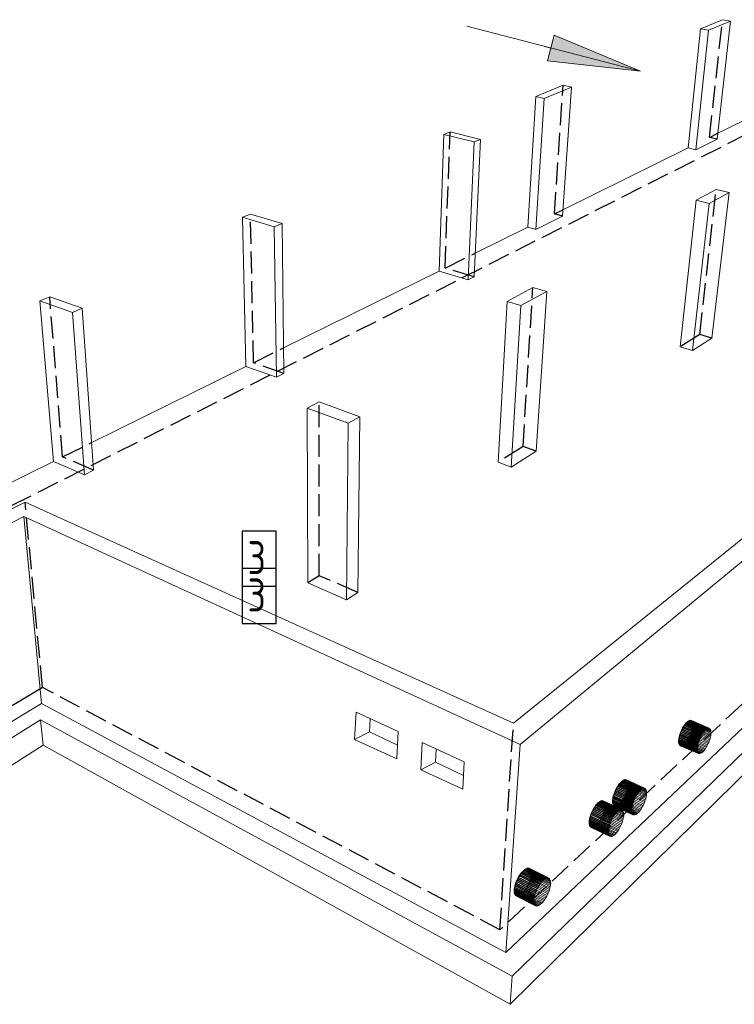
# Model space of a CAD drawing. Header units: millimetres. Extents: x 0 to 42000, y 0 to 29700.
# Tile 16 of 21: x 29538 to 36029, y 6559 to 15503. Entities that reach past the tile are written whole.
import ezdxf

# ---------------------------------------------------------------- set-up
doc = ezdxf.new("R2010")
doc.units = ezdxf.units.MM
doc.linetypes.add('______2', pattern=[270, 200, -70])
for name, color, linetype, lineweight in [('Standard', 7, 'Continuous', 25), ('Позиционная метка линия выноска', 7, 'Continuous', 13), ('Примечания', 7, 'Continuous', 13), ('Стена фоновая арматура У1', 7, 'Continuous', 18)]:
    doc.layers.add(name, color=color, linetype=linetype, lineweight=lineweight)
doc.styles.add('ISOCPEUR', font='txt')

msp = doc.modelspace()

# ---------------------------------------------------------------- hatches: boundary and pattern name
at = {"layer": 'Позиционная метка линия выноска', "linetype": 'Continuous', "lineweight": 13, "transparency": 33554687}
msp.add_hatch(color=7, dxfattribs=at).paths.add_polyline_path([(34393, 15362), (35176.1, 15035.2), (34332.8, 15129.7)], flags=16)

# ---------------------------------------------------------------- linework, layer by layer
at = {"layer": 'Standard', "color": 7, "linetype": 'Continuous', "lineweight": 18, "transparency": 33554687}
for p, q in [((35922, 15503.1), (35722.7, 15421)), ((35795, 15407.3), (35993.7, 15489.8)), ((35873.1, 14418.4), (35993.7, 15489.8)), ((35993.7, 15489.8), (35922, 15503.1)), ((35609.5, 14337.8), (35722.7, 15421)), ((35679.1, 14321.7), (35795, 15407.3)), ((35722.7, 15421), (35795, 15407.3)), ((34474.8, 14907.2), (34225.2, 14804.5)), ((34301.7, 14787.2), (34550.6, 14890.6)), ((34468.5, 13718.7), (34550.6, 14890.6)), ((34550.6, 14890.6), (34474.8, 14907.2)), ((34153.8, 13618.6), (34225.2, 14804.5)), ((34225.2, 14804.5), (34301.7, 14787.2)), ((34227.2, 13598.5), (34301.7, 14787.2)), ((35879.1, 14471), (36318.4, 14688.1)), ((33347.1, 13220), (33390.3, 14460.7)), ((33447.2, 14484.1), (33390.3, 14460.7)), ((33390.3, 14460.7), (33666.9, 14392.3)), ((33723.3, 14416.2), (33447.2, 14484.1)), ((33666.8, 13168.5), (33723.3, 14416.2)), ((33666.9, 14392.3), (33723.3, 14416.2)), ((35679.1, 14321.7), (35873.1, 14418.4)), ((33612.4, 13140.9), (33666.9, 14392.3)), ((34472.5, 13776), (35609.5, 14337.8)), ((35609.5, 14337.8), (35679.1, 14321.7)), ((35864.5, 13960.5), (35681.8, 13862.8)), ((35981.4, 13932.1), (35864.5, 13960.5)), ((35799.6, 13833.5), (35981.4, 13932.1)), ((35825.8, 12610.5), (35981.4, 13932.1)), ((35537.4, 12530.9), (35681.8, 13862.8)), ((35649.6, 12497.3), (35799.6, 13833.5)), ((35681.8, 13862.8), (35799.6, 13833.5)), ((31634.3, 13737.7), (31562.5, 13708.2)), ((31593.4, 12353.5), (31562.5, 13708.2)), ((31562.5, 13708.2), (31850.6, 13621.7)), ((31922, 13652), (31634.3, 13737.7)), ((34227.2, 13598.5), (34468.5, 13718.7)), ((31850.6, 13621.7), (31922, 13652)), ((31869.3, 12254.5), (31850.6, 13621.7)), ((31937.5, 12289.1), (31922, 13652)), ((33676.5, 13382.8), (34153.8, 13618.6)), ((34153.8, 13618.6), (34227.2, 13598.5)), ((40685.2, 13280.1), (34011.2, 6814.1)), ((31934.8, 12522.2), (33347.1, 13220)), ((33347.1, 13220), (33612.4, 13140.9)), ((33612.4, 13140.9), (33666.8, 13168.5)), ((34200.5, 13070.4), (33964.6, 12944.2)), ((33993, 6558.5), (40638.3, 13108.1)), ((34325, 13033.8), (34200.5, 13070.4)), ((29810.5, 12986.8), (29722.1, 12950.4)), ((30104.9, 12881), (29810.5, 12986.8)), ((34090.1, 12906.4), (34325, 13033.8)), ((34227.9, 11584), (34325, 13033.8)), ((29844.3, 11489.3), (29722.1, 12950.4)), ((29722.1, 12950.4), (30016.6, 12843.5)), ((30016.6, 12843.5), (30104.9, 12881)), ((30209.7, 11410.6), (30104.9, 12881)), ((33883.7, 11482.3), (33964.6, 12944.2)), ((33964.6, 12944.2), (34090.1, 12906.4)), ((34002.7, 11439.4), (34090.1, 12906.4)), ((30126.2, 11368.1), (30016.6, 12843.5)), ((35537.4, 12530.9), (35649.6, 12497.3)), ((35649.6, 12497.3), (35825.8, 12610.5)), ((30191.9, 11661), (31593.4, 12353.5)), ((31593.4, 12353.5), (31869.3, 12254.5)), ((31869.3, 12254.5), (31937.5, 12289.1)), ((32257.1, 12030.9), (32149, 11973)), ((32627.9, 11896.4), (32257.1, 12030.9)), ((32155.8, 10386.8), (32149, 11973)), ((32149, 11973), (32520.5, 11836.7)), ((32520.5, 11836.7), (32627.9, 11896.4)), ((32608.8, 10301), (32627.9, 11896.4)), ((34023.2, 9111.9), (37569.3, 11975.5)), ((37731, 11927.3), (34084.1, 8920)), ((32507.2, 10234.1), (32520.5, 11836.7)), ((34002.7, 11439.4), (34227.9, 11584)), ((28030.4, 10593.1), (29844.3, 11489.3)), ((29844.3, 11489.3), (30126.2, 11368.1)), ((33883.7, 11482.3), (34002.7, 11439.4)), ((30126.2, 11368.1), (30209.7, 11410.6)), ((29587.4, 11120.8), (29447.5, 11049.8)), ((34023.2, 9111.9), (29587.4, 11120.8)), ((27265.1, 9803.3), (29576.3, 10990.7)), ((29736.8, 9292.2), (29576.3, 10990.7)), ((29576.3, 10990.7), (33893.8, 9007.4)), ((32155.8, 10386.8), (32507.2, 10234.1)), ((32507.2, 10234.1), (32608.8, 10301)), ((33954.9, 7028), (37436.5, 10335.6)), ((27432.9, 7886.2), (29736.8, 9292.2)), ((29736.8, 9292.2), (33779, 7122.4)), ((29728.2, 9144.2), (27389.1, 7698.7)), ((29728.2, 9144.2), (29750.4, 8911.3)), ((34011.2, 6814.1), (29728.2, 9144.2)), ((32580.7, 8963), (32593, 9212.7)), ((32593, 9212.7), (32974.7, 9037.4)), ((32720.2, 9154.3), (32714.2, 9032.5)), ((32962.3, 8787.7), (32974.7, 9037.4)), ((35755.4, 9036.1), (35748.8, 9027.7)), ((35761.9, 9043.6), (35755.4, 9036.1)), ((35817.1, 9017.2), (35760.1, 9041.5)), ((35768.4, 9050.1), (35761.9, 9043.6)), ((35817.5, 9026.5), (35766.5, 9048.2)), ((35774.7, 9055.5), (35768.4, 9050.1)), ((35817.2, 9035), (35772.9, 9053.9)), ((35780.8, 9059.7), (35774.7, 9055.5)), ((35816.2, 9042.6), (35779, 9058.4)), ((35786.7, 9062.7), (35780.8, 9059.7)), ((35814.6, 9049.2), (35784.9, 9061.8)), ((35792.1, 9064.5), (35786.7, 9062.7)), ((35812.3, 9054.7), (35790.5, 9064)), ((35797.2, 9065), (35792.1, 9064.5)), ((35809.4, 9059.1), (35795.8, 9064.9)), ((35801.8, 9064.3), (35797.2, 9065)), ((35805.8, 9062.3), (35800.8, 9064.4)), ((35805.8, 9062.3), (35801.8, 9064.3)), ((35809.4, 9059.1), (35805.8, 9062.3)), ((35812.3, 9054.7), (35809.4, 9059.1)), ((35814.6, 9049.2), (35812.3, 9054.7)), ((35816.2, 9042.6), (35814.6, 9049.2)), ((35817.2, 9035), (35816.2, 9042.6)), ((35817.5, 9026.5), (35817.2, 9035)), ((32580.7, 8963), (32714.2, 9032.5)), ((32580.7, 8963), (32962.3, 8787.7)), ((32714.2, 9032.5), (32968.5, 8912.5)), ((34084.1, 8920), (33893.8, 9007.4)), ((35708.7, 8950.8), (35704.6, 8938.7)), ((35708, 8948.7), (35786.3, 8915)), ((35713.3, 8962.8), (35708.7, 8950.8)), ((35712.5, 8960.6), (35791.8, 8926.5)), ((35718.5, 8974.7), (35713.3, 8962.8)), ((35717.4, 8972.3), (35796.8, 8938.2)), ((35724, 8986.3), (35718.5, 8974.7)), ((35722.8, 8983.9), (35801.4, 8950.1)), ((35729.8, 8997.6), (35724, 8986.3)), ((35728.5, 8995), (35805.5, 8962)), ((35736, 9008.3), (35729.8, 8997.6)), ((35734.5, 9005.7), (35809.1, 8973.8)), ((35742.3, 9018.4), (35736, 9008.3)), ((35740.7, 9015.8), (35812, 8985.3)), ((35748.8, 9027.7), (35742.3, 9018.4)), ((35747.1, 9025.2), (35814.4, 8996.5)), ((35816.1, 9007.1), (35753.6, 9033.8)), ((35796.8, 8938.2), (35801.4, 8950.1)), ((35801.4, 8950.1), (35805.5, 8962)), ((35805.5, 8962), (35809.1, 8973.8)), ((35809.1, 8973.8), (35812, 8985.3)), ((35812, 8985.3), (35814.4, 8996.5)), ((35814.4, 8996.5), (35816.1, 9007.1)), ((35816.1, 9007.1), (35817.1, 9017.2)), ((35817.1, 9017.2), (35817.5, 9026.5)), ((27437, 7450.7), (29750.4, 8911.3)), ((29750.4, 8911.3), (33993, 6558.5)), ((33180.4, 8687.5), (33192.8, 8937.2)), ((33192.8, 8937.2), (33574.4, 8761.9)), ((33320, 8878.8), (33314, 8757)), ((33954.9, 7028), (34084.1, 8920)), ((35693, 8883.1), (35692.7, 8873.8)), ((35692.7, 8873.8), (35693, 8865.3)), ((35692.7, 8873.1), (35742.4, 8851.5)), ((35692.9, 8882.2), (35748.8, 8858)), ((35694, 8893.2), (35693, 8883.1)), ((35693, 8865.3), (35694.1, 8857.8)), ((35693.1, 8864.7), (35736.1, 8846.1)), ((35693.9, 8892.2), (35755.3, 8865.6)), ((35695.7, 8903.9), (35694, 8893.2)), ((35694.1, 8857.8), (35695.8, 8851.2)), ((35694.2, 8857.3), (35730, 8841.8)), ((35695.5, 8902.7), (35761.8, 8874)), ((35698, 8915.2), (35695.7, 8903.9)), ((35697.7, 8913.7), (35768.2, 8883.3)), ((35701, 8926.8), (35698, 8915.2)), ((35700.6, 8925.2), (35774.5, 8893.3)), ((35704.6, 8938.7), (35701, 8926.8)), ((35704, 8936.9), (35780.5, 8903.9)), ((35742.4, 8851.5), (35748.8, 8858)), ((35748.8, 8858), (35755.3, 8865.6)), ((35755.3, 8865.6), (35761.8, 8874)), ((35761.8, 8874), (35768.2, 8883.3)), ((35768.2, 8883.3), (35774.5, 8893.3)), ((35774.5, 8893.3), (35780.5, 8903.9)), ((35780.5, 8903.9), (35786.3, 8915)), ((35786.3, 8915), (35791.8, 8926.5)), ((35791.8, 8926.5), (35796.8, 8938.2)), ((35695.8, 8851.2), (35698.2, 8845.8)), ((35696, 8850.9), (35724.1, 8838.6)), ((35698.2, 8845.8), (35701.2, 8841.6)), ((35698.4, 8845.5), (35718.6, 8836.7)), ((35701.2, 8841.6), (35704.8, 8838.5)), ((35701.4, 8841.3), (35713.6, 8836.1)), ((35704.8, 8838.5), (35708.9, 8836.7)), ((35708.9, 8836.7), (35713.6, 8836.1)), ((35713.6, 8836.1), (35718.6, 8836.7)), ((35718.6, 8836.7), (35724.1, 8838.6)), ((35724.1, 8838.6), (35730, 8841.8)), ((35730, 8841.8), (35736.1, 8846.1)), ((35736.1, 8846.1), (35742.4, 8851.5)), ((33180.4, 8687.5), (33314, 8757)), ((33180.4, 8687.5), (33562.1, 8512.2)), ((33314, 8757), (33568.2, 8637.1)), ((33562.1, 8512.2), (33574.4, 8761.9)), ((35176.4, 8501.9), (35169.3, 8494.8)), ((35232.5, 8472.1), (35173.5, 8499)), ((35183.3, 8507.9), (35176.4, 8501.9)), ((35232.6, 8481.6), (35180.4, 8505.4)), ((35190.1, 8512.6), (35183.3, 8507.9)), ((35232, 8490.3), (35187.2, 8510.6)), ((35196.5, 8516.1), (35190.1, 8512.6)), ((35230.6, 8497.9), (35193.8, 8514.6)), ((35202.6, 8518.3), (35196.5, 8516.1)), ((35228.5, 8504.5), (35200.1, 8517.4)), ((35208.3, 8519.2), (35202.6, 8518.3)), ((35225.7, 8509.9), (35206, 8518.9)), ((35213.5, 8518.8), (35208.3, 8519.2)), ((35222.3, 8514.1), (35211.6, 8519)), ((35218.2, 8517.1), (35213.5, 8518.8)), ((35222.3, 8514.1), (35218.2, 8517.1)), ((35225.7, 8509.9), (35222.3, 8514.1)), ((35228.5, 8504.5), (35225.7, 8509.9)), ((35230.6, 8497.9), (35228.5, 8504.5)), ((35232, 8490.3), (35230.6, 8497.9)), ((35117.1, 8409), (35112.3, 8396.4)), ((35122.5, 8421.5), (35117.1, 8409)), ((35120.9, 8417.7), (35206.9, 8378.1)), ((35128.3, 8433.8), (35122.5, 8421.5)), ((35126.5, 8429.9), (35212.2, 8390.4)), ((35134.6, 8445.6), (35128.3, 8433.8)), ((35132.5, 8441.7), (35217, 8402.9)), ((35141.2, 8457), (35134.6, 8445.6)), ((35138.9, 8453), (35221.2, 8415.3)), ((35148, 8467.7), (35141.2, 8457)), ((35145.5, 8463.8), (35224.8, 8427.5)), ((35155, 8477.6), (35148, 8467.7)), ((35152.4, 8473.9), (35227.8, 8439.4)), ((35162.1, 8486.7), (35155, 8477.6)), ((35159.4, 8483.2), (35230.1, 8450.9)), ((35169.3, 8494.8), (35162.1, 8486.7)), ((35231.6, 8461.9), (35166.4, 8491.6)), ((35217, 8402.9), (35221.2, 8415.3)), ((35221.2, 8415.3), (35224.8, 8427.5)), ((35224.8, 8427.5), (35227.8, 8439.4)), ((35227.8, 8439.4), (35230.1, 8450.9)), ((35230.1, 8450.9), (35231.6, 8461.9)), ((35231.6, 8461.9), (35232.5, 8472.1)), ((35232.6, 8481.6), (35232, 8490.3)), ((35232.5, 8472.1), (35232.6, 8481.6)), ((34987.1, 8322.1), (34980.4, 8318.5)), ((35022.9, 8304.7), (34986.3, 8321.7)), ((34993.5, 8324.5), (34987.1, 8322.1)), ((35020.6, 8311.2), (34992.7, 8324.2)), ((34999.4, 8325.6), (34993.5, 8324.5)), ((35017.7, 8316.6), (34998.7, 8325.5)), ((35004.8, 8325.3), (34999.4, 8325.6)), ((35014, 8320.8), (35004.3, 8325.3)), ((35009.7, 8323.7), (35004.8, 8325.3)), ((35014, 8320.8), (35009.7, 8323.7)), ((35017.7, 8316.6), (35014, 8320.8)), ((35096.9, 8326.5), (35096.8, 8317)), ((35096.8, 8324.6), (35153.7, 8298.2)), ((35097.6, 8336.9), (35096.9, 8326.5)), ((35097.5, 8334.7), (35160.7, 8305.3)), ((35099.2, 8347.9), (35097.6, 8336.9)), ((35098.8, 8345.4), (35167.8, 8313.5)), ((35101.4, 8359.5), (35099.2, 8347.9)), ((35100.9, 8356.8), (35174.8, 8322.5)), ((35104.4, 8371.5), (35101.4, 8359.5)), ((35103.7, 8368.6), (35181.8, 8332.4)), ((35108, 8383.9), (35104.4, 8371.5)), ((35107.1, 8380.7), (35188.5, 8343.1)), ((35112.3, 8396.4), (35108, 8383.9)), ((35111.1, 8393), (35195, 8354.3)), ((35115.7, 8405.4), (35201.1, 8366)), ((35167.8, 8313.5), (35174.8, 8322.5)), ((35174.8, 8322.5), (35181.8, 8332.4)), ((35181.8, 8332.4), (35188.5, 8343.1)), ((35188.5, 8343.1), (35195, 8354.3)), ((35195, 8354.3), (35201.1, 8366)), ((35201.1, 8366), (35206.9, 8378.1)), ((35206.9, 8378.1), (35212.2, 8390.4)), ((35212.2, 8390.4), (35217, 8402.9)), ((34917, 8237.6), (34911, 8225.2)), ((34916.9, 8237.6), (35004.9, 8196.2)), ((34923.3, 8249.7), (34917, 8237.6)), ((34923.2, 8249.5), (35009.7, 8208.8)), ((34930.1, 8261.3), (34923.3, 8249.7)), ((34929.8, 8260.9), (35014, 8221.3)), ((34937.1, 8272.3), (34930.1, 8261.3)), ((34936.7, 8271.7), (35017.6, 8233.7)), ((34944.3, 8282.4), (34937.1, 8272.3)), ((34943.8, 8281.8), (35020.6, 8245.8)), ((34951.6, 8291.8), (34944.3, 8282.4)), ((34951, 8291), (35022.8, 8257.4)), ((34959, 8300.1), (34951.6, 8291.8)), ((35024.3, 8268.5), (34958.3, 8299.4)), ((34966.3, 8307.4), (34959, 8300.1)), ((35025.1, 8278.8), (34965.5, 8306.7)), ((34973.5, 8313.5), (34966.3, 8307.4)), ((35025.1, 8288.4), (34972.7, 8312.9)), ((34980.4, 8318.5), (34973.5, 8313.5)), ((35024.4, 8297), (34979.6, 8317.9)), ((35014, 8221.3), (35017.6, 8233.7)), ((35017.6, 8233.7), (35020.6, 8245.8)), ((35020.6, 8311.2), (35017.7, 8316.6)), ((35022.9, 8304.7), (35020.6, 8311.2)), ((35020.6, 8245.8), (35022.8, 8257.4)), ((35022.8, 8257.4), (35024.3, 8268.5)), ((35024.4, 8297), (35022.9, 8304.7)), ((35024.3, 8268.5), (35025.1, 8278.8)), ((35025.1, 8288.4), (35024.4, 8297)), ((35025.1, 8278.8), (35025.1, 8288.4)), ((35096.8, 8317), (35097.5, 8308.4)), ((35096.9, 8315.4), (35146.8, 8292.2)), ((35097.5, 8308.4), (35099, 8300.9)), ((35097.8, 8307), (35140, 8287.4)), ((35099, 8300.9), (35101.1, 8294.4)), ((35099.4, 8299.7), (35133.6, 8283.8)), ((35101.1, 8294.4), (35104, 8289.1)), ((35101.7, 8293.4), (35127.4, 8281.4)), ((35104, 8289.1), (35107.5, 8284.9)), ((35104.7, 8288.2), (35121.7, 8280.3)), ((35107.5, 8284.9), (35111.7, 8282.1)), ((35108.6, 8284.2), (35116.4, 8280.6)), ((35111.7, 8282.1), (35116.4, 8280.6)), ((35116.4, 8280.6), (35121.7, 8280.3)), ((35121.7, 8280.3), (35127.4, 8281.4)), ((35127.4, 8281.4), (35133.6, 8283.8)), ((35133.6, 8283.8), (35140, 8287.4)), ((35140, 8287.4), (35146.8, 8292.2)), ((35146.8, 8292.2), (35153.7, 8298.2)), ((35153.7, 8298.2), (35160.7, 8305.3)), ((35160.7, 8305.3), (35167.8, 8313.5)), ((34887.5, 8150.5), (34886, 8139.4)), ((34886.2, 8140.7), (34952.2, 8109.3)), ((34889.7, 8162.3), (34887.5, 8150.5)), ((34887.7, 8151.7), (34959.5, 8117.7)), ((34892.7, 8174.5), (34889.7, 8162.3)), ((34890, 8163.3), (34966.7, 8127)), ((34896.3, 8187), (34892.7, 8174.5)), ((34893, 8175.4), (34973.8, 8137.1)), ((34900.6, 8199.7), (34896.3, 8187)), ((34896.6, 8187.8), (34980.7, 8147.9)), ((34905.5, 8212.5), (34900.6, 8199.7)), ((34900.8, 8200.3), (34987.4, 8159.4)), ((34911, 8225.2), (34905.5, 8212.5)), ((34905.7, 8212.9), (34993.6, 8171.4)), ((34911.1, 8225.3), (34999.5, 8183.6)), ((34973.8, 8137.1), (34980.7, 8147.9)), ((34980.7, 8147.9), (34987.4, 8159.4)), ((34987.4, 8159.4), (34993.6, 8171.4)), ((34993.6, 8171.4), (34999.5, 8183.6)), ((34999.5, 8183.6), (35004.9, 8196.2)), ((35004.9, 8196.2), (35009.7, 8208.8)), ((35009.7, 8208.8), (35014, 8221.3)), ((34886, 8139.4), (34885.3, 8129)), ((34885.3, 8129), (34885.4, 8119.5)), ((34885.4, 8130.3), (34944.9, 8102)), ((34885.4, 8120.7), (34937.8, 8095.8)), ((34885.4, 8119.5), (34886.2, 8110.8)), ((34886.1, 8112), (34930.8, 8090.7)), ((34886.2, 8110.8), (34887.8, 8103.3)), ((34887.6, 8104.3), (34924.1, 8086.9)), ((34887.8, 8103.3), (34890.1, 8096.8)), ((34889.8, 8097.7), (34917.7, 8084.4)), ((34890.1, 8096.8), (34893.2, 8091.5)), ((34892.8, 8092.2), (34911.8, 8083.2)), ((34893.2, 8091.5), (34896.9, 8087.5)), ((34896.5, 8087.9), (34906.3, 8083.3)), ((34896.9, 8087.5), (34901.3, 8084.7)), ((34901.3, 8084.7), (34906.3, 8083.3)), ((34906.3, 8083.3), (34911.8, 8083.2)), ((34911.8, 8083.2), (34917.7, 8084.4)), ((34917.7, 8084.4), (34924.1, 8086.9)), ((34924.1, 8086.9), (34930.8, 8090.7)), ((34930.8, 8090.7), (34937.8, 8095.8)), ((34937.8, 8095.8), (34944.9, 8102)), ((34944.9, 8102), (34952.2, 8109.3)), ((34952.2, 8109.3), (34959.5, 8117.7)), ((34959.5, 8117.7), (34966.7, 8127)), ((34966.7, 8127), (34973.8, 8137.1)), ((34309, 7696.6), (34301.2, 7691.1)), ((34360.9, 7669.7), (34308.3, 7696.1)), ((34316.5, 7700.9), (34309, 7696.6)), ((34359.7, 7678.4), (34315.7, 7700.5)), ((34323.6, 7703.9), (34316.5, 7700.9)), ((34357.7, 7686), (34322.9, 7703.6)), ((34330.3, 7705.4), (34323.6, 7703.9)), ((34354.9, 7692.5), (34329.6, 7705.2)), ((34336.5, 7705.6), (34330.3, 7705.4)), ((34351.4, 7697.8), (34335.9, 7705.6)), ((34342.1, 7704.3), (34336.5, 7705.6)), ((34347.1, 7701.7), (34341.7, 7704.4)), ((34347.1, 7701.7), (34342.1, 7704.3)), ((34351.4, 7697.8), (34347.1, 7701.7)), ((34354.9, 7692.5), (34351.4, 7697.8)), ((34357.7, 7686), (34354.9, 7692.5)), ((34239.7, 7609.3), (34233.3, 7596.1)), ((34246.5, 7622.1), (34239.7, 7609.3)), ((34239.9, 7609.7), (34335.5, 7561.1)), ((34253.7, 7634.4), (34246.5, 7622.1)), ((34246.6, 7622.3), (34341.2, 7574.3)), ((34261.3, 7646.1), (34253.7, 7634.4)), ((34253.7, 7634.4), (34346.3, 7587.5)), ((34261.2, 7645.9), (34350.7, 7600.6)), ((34269.1, 7657.1), (34261.3, 7646.1)), ((34268.9, 7656.7), (34354.4, 7613.5)), ((34277.1, 7667.1), (34269.1, 7657.1)), ((34276.7, 7666.7), (34357.3, 7626)), ((34285.2, 7676.2), (34277.1, 7667.1)), ((34284.7, 7675.7), (34359.4, 7638)), ((34293.2, 7684.2), (34285.2, 7676.2)), ((34360.7, 7649.3), (34292.7, 7683.6)), ((34301.2, 7691.1), (34293.2, 7684.2)), ((34361.2, 7659.9), (34300.5, 7690.5)), ((34350.7, 7600.6), (34354.4, 7613.5)), ((34354.4, 7613.5), (34357.3, 7626)), ((34357.3, 7626), (34359.4, 7638)), ((34359.7, 7678.4), (34357.7, 7686)), ((34359.4, 7638), (34360.7, 7649.3)), ((34360.9, 7669.7), (34359.7, 7678.4)), ((34360.7, 7649.3), (34361.2, 7659.9)), ((34361.2, 7659.9), (34360.9, 7669.7)), ((34209.3, 7518.3), (34208, 7506.9)), ((34211.4, 7530.4), (34209.3, 7518.3)), ((34209.6, 7520), (34284.4, 7481.7)), ((34214.3, 7543.1), (34211.4, 7530.4)), ((34211.8, 7532), (34292.4, 7490.8)), ((34218, 7556.1), (34214.3, 7543.1)), ((34214.7, 7544.5), (34300.3, 7500.8)), ((34222.5, 7569.4), (34218, 7556.1)), ((34218.5, 7557.4), (34308, 7511.7)), ((34227.6, 7582.8), (34222.5, 7569.4)), ((34222.9, 7570.5), (34315.5, 7523.3)), ((34233.3, 7596.1), (34227.6, 7582.8)), ((34228, 7583.7), (34322.6, 7535.5)), ((34233.6, 7596.8), (34329.3, 7548.1)), ((34308, 7511.7), (34315.5, 7523.3)), ((34315.5, 7523.3), (34322.6, 7535.5)), ((34322.6, 7535.5), (34329.3, 7548.1)), ((34329.3, 7548.1), (34335.5, 7561.1)), ((34335.5, 7561.1), (34341.2, 7574.3)), ((34341.2, 7574.3), (34346.3, 7587.5)), ((34346.3, 7587.5), (34350.7, 7600.6)), ((34208, 7506.9), (34207.6, 7496.3)), ((34207.6, 7496.3), (34208, 7486.5)), ((34207.7, 7498), (34268.5, 7466.8)), ((34208, 7488.2), (34260.8, 7461.1)), ((34208, 7486.5), (34209.3, 7477.8)), ((34208.2, 7508.6), (34276.4, 7473.7)), ((34209.1, 7479.4), (34253.3, 7456.6)), ((34209.3, 7477.8), (34211.4, 7470.3)), ((34211, 7471.6), (34246.1, 7453.6)), ((34211.4, 7470.3), (34214.3, 7463.9)), ((34213.8, 7465), (34239.4, 7451.8)), ((34214.3, 7463.9), (34218, 7458.8)), ((34217.4, 7459.6), (34233.1, 7451.5)), ((34218, 7458.8), (34222.4, 7455)), ((34221.8, 7455.4), (34227.4, 7452.5)), ((34222.4, 7455), (34227.4, 7452.5)), ((34227.4, 7452.5), (34233.1, 7451.5)), ((34233.1, 7451.5), (34239.4, 7451.8)), ((34239.4, 7451.8), (34246.1, 7453.6)), ((34246.1, 7453.6), (34253.3, 7456.6)), ((34253.3, 7456.6), (34260.8, 7461.1)), ((34260.8, 7461.1), (34268.5, 7466.8)), ((34268.5, 7466.8), (34276.4, 7473.7)), ((34276.4, 7473.7), (34284.4, 7481.7)), ((34284.4, 7481.7), (34292.4, 7490.8)), ((34292.4, 7490.8), (34300.3, 7500.8)), ((34300.3, 7500.8), (34308, 7511.7)), ((33779, 7122.4), (33954.9, 7028)), ((34011.2, 6814.1), (33993, 6558.5))]:
    msp.add_line(p, q, dxfattribs=at)
at = {"layer": 'Позиционная метка линия выноска', "color": 7, "linetype": 'Continuous', "lineweight": 13, "transparency": 33554687}
for p, q in [((35176.1, 15035.2), (33599.8, 15443.6)), ((34332.8, 15129.7), (34393, 15362)), ((34393, 15362), (35176.1, 15035.2)), ((34362.9, 15245.9), (34304.9, 15260.9)), ((35176.1, 15035.2), (34332.8, 15129.7)), ((35176.1, 15035.2), (35176.1, 15035.2)), ((35176.1, 15035.2), (35176.1, 15035.2)), ((35176.1, 15035.2), (35176.1, 15035.2))]:
    msp.add_line(p, q, dxfattribs=at)
at = {"layer": 'Примечания', "color": 253, "linetype": '______2', "lineweight": -3, "true_color": 0xababab, "transparency": 33554687}
for p, q in [((35804.1, 14434), (35922, 15503.1)), ((34395.6, 13738), (34474.8, 14907.2)), ((36387.3, 14586.9), (22164.6, 7396.6)), ((33401.9, 13247.1), (33447.2, 14484.1)), ((35804.1, 14434), (35879.1, 14471)), ((35873.1, 14418.4), (35804.1, 14434)), ((35714.5, 12643.2), (35864.5, 13960.5)), ((34395.6, 13738), (34472.5, 13776)), ((31661.9, 12387.4), (31634.3, 13737.7)), ((34468.5, 13718.7), (34395.6, 13738)), ((33401.9, 13247.1), (33676.5, 13382.8)), ((33666.8, 13168.5), (33401.9, 13247.1)), ((34109.7, 11625.6), (34200.5, 13070.4)), ((29928, 11530.7), (29810.5, 12986.8)), ((35714.5, 12643.2), (35537.4, 12530.9)), ((35825.8, 12610.5), (35714.5, 12643.2)), ((31661.9, 12387.4), (31934.8, 12522.2)), ((31937.5, 12289.1), (31661.9, 12387.4)), ((32258.1, 10451.7), (32257.1, 12030.9)), ((29928, 11530.7), (30191.9, 11661)), ((34109.7, 11625.6), (33883.7, 11482.3)), ((34227.9, 11584), (34109.7, 11625.6)), ((30209.7, 11410.6), (29928, 11530.7)), ((29745.2, 9436.3), (29587.4, 11120.8)), ((32258.1, 10451.7), (32155.8, 10386.8)), ((32608.8, 10301), (32258.1, 10451.7)), ((37285, 10389.6), (33900.2, 7235.5)), ((29745.2, 9436.3), (29614.7, 9357.7)), ((33900.2, 7235.5), (29745.2, 9436.3)), ((29614.7, 9357.7), (27475.4, 8068.3)), ((35601, 9121.4), (35607.4, 9126.7)), ((35607.4, 9126.7), (35613.5, 9130.9)), ((35774.7, 9055.5), (35607.4, 9126.7)), ((35613.5, 9130.9), (35619.4, 9133.8)), ((35780.8, 9059.7), (35613.5, 9130.9)), ((35619.4, 9133.8), (35625, 9135.5)), ((35786.7, 9062.7), (35619.4, 9133.8)), ((35625, 9135.5), (35630.1, 9136)), ((35792.1, 9064.5), (35625, 9135.5)), ((35630.1, 9136), (35634.8, 9135.2)), ((35797.2, 9065), (35630.1, 9136)), ((35634.8, 9135.2), (35638.9, 9133.2)), ((35801.8, 9064.3), (35634.8, 9135.2)), ((35638.9, 9133.2), (35642.5, 9130)), ((35800.8, 9064.4), (35638.9, 9133.2)), ((35642.5, 9130), (35645.5, 9125.6)), ((35795.8, 9064.9), (35642.5, 9130)), ((35645.5, 9125.6), (35647.9, 9120.1)), ((35790.5, 9064), (35645.5, 9125.6)), ((33900.2, 7235.5), (34023.2, 9111.9)), ((35541.2, 9022.9), (35545.9, 9034.8)), ((35545.9, 9034.8), (35550.9, 9046.6)), ((35713.3, 8962.8), (35545.9, 9034.8)), ((35550.9, 9046.6), (35556.5, 9058.2)), ((35718.5, 8974.7), (35550.9, 9046.6)), ((35556.5, 9058.2), (35562.3, 9069.3)), ((35724, 8986.3), (35556.5, 9058.2)), ((35562.3, 9069.3), (35568.4, 9080)), ((35729.8, 8997.6), (35562.3, 9069.3)), ((35568.4, 9080), (35574.8, 9090)), ((35736, 9008.3), (35568.4, 9080)), ((35574.8, 9090), (35581.3, 9099.2)), ((35742.3, 9018.4), (35574.8, 9090)), ((35581.3, 9099.2), (35587.9, 9107.6)), ((35748.8, 9027.7), (35581.3, 9099.2)), ((35587.9, 9107.6), (35594.5, 9115)), ((35755.4, 9036.1), (35587.9, 9107.6)), ((35594.5, 9115), (35601, 9121.4)), ((35761.9, 9043.6), (35594.5, 9115)), ((35768.4, 9050.1), (35601, 9121.4)), ((35643, 9044.9), (35639.5, 9033.2)), ((35645.9, 9056.4), (35643, 9044.9)), ((35643, 9044.9), (35734.5, 9005.7)), ((35648.2, 9067.5), (35645.9, 9056.4)), ((35645.9, 9056.4), (35740.7, 9015.8)), ((35647.9, 9120.1), (35649.6, 9113.5)), ((35784.9, 9061.8), (35647.9, 9120.1)), ((35649.8, 9078.1), (35648.2, 9067.5)), ((35648.2, 9067.5), (35747.1, 9025.2)), ((35649.6, 9113.5), (35650.7, 9105.9)), ((35779, 9058.4), (35649.6, 9113.5)), ((35650.8, 9088.1), (35649.8, 9078.1)), ((35753.6, 9033.8), (35649.8, 9078.1)), ((35650.7, 9105.9), (35651.1, 9097.4)), ((35772.9, 9053.9), (35650.7, 9105.9)), ((35651.1, 9097.4), (35650.8, 9088.1)), ((35760.1, 9041.5), (35650.8, 9088.1)), ((35766.5, 9048.2), (35651.1, 9097.4)), ((35525.7, 8946.2), (35525.9, 8955.5)), ((35526.1, 8937.7), (35525.7, 8946.2)), ((35525.7, 8946.2), (35692.7, 8873.8)), ((35525.9, 8955.5), (35526.8, 8965.6)), ((35525.9, 8955.5), (35693, 8883.1)), ((35526.8, 8965.6), (35528.4, 8976.2)), ((35526.8, 8965.6), (35694, 8893.2)), ((35528.4, 8976.2), (35530.7, 8987.4)), ((35695.7, 8903.9), (35528.4, 8976.2)), ((35530.7, 8987.4), (35533.6, 8999)), ((35698, 8915.2), (35530.7, 8987.4)), ((35533.6, 8999), (35537.2, 9010.9)), ((35701, 8926.8), (35533.6, 8999)), ((35537.2, 9010.9), (35541.2, 9022.9)), ((35704.6, 8938.7), (35537.2, 9010.9)), ((35708.7, 8950.8), (35541.2, 9022.9)), ((35595.9, 8945.8), (35589.3, 8937.4)), ((35602.3, 8954.9), (35595.9, 8945.8)), ((35595.9, 8945.8), (35695.5, 8902.7)), ((35608.6, 8964.9), (35602.3, 8954.9)), ((35602.3, 8954.9), (35697.7, 8913.7)), ((35614.6, 8975.4), (35608.6, 8964.9)), ((35608.6, 8964.9), (35700.6, 8925.2)), ((35620.4, 8986.4), (35614.6, 8975.4)), ((35614.6, 8975.4), (35704, 8936.9)), ((35625.8, 8997.9), (35620.4, 8986.4)), ((35620.4, 8986.4), (35708, 8948.7)), ((35630.9, 9009.5), (35625.8, 8997.9)), ((35625.8, 8997.9), (35712.5, 8960.6)), ((35635.4, 9021.4), (35630.9, 9009.5)), ((35630.9, 9009.5), (35717.4, 8972.3)), ((35639.5, 9033.2), (35635.4, 9021.4)), ((35635.4, 9021.4), (35722.8, 8983.9)), ((35639.5, 9033.2), (35728.5, 8995)), ((35527.3, 8930.2), (35526.1, 8937.7)), ((35526.1, 8937.7), (35693, 8865.3)), ((35529.1, 8923.7), (35527.3, 8930.2)), ((35527.3, 8930.2), (35694.1, 8857.8)), ((35531.5, 8918.2), (35529.1, 8923.7)), ((35529.1, 8923.7), (35695.8, 8851.2)), ((35534.6, 8914), (35531.5, 8918.2)), ((35531.5, 8918.2), (35698.2, 8845.8)), ((35538.3, 8910.9), (35534.6, 8914)), ((35534.6, 8914), (35701.2, 8841.6)), ((35538.3, 8910.9), (35704.8, 8838.5)), ((35547.2, 8908.4), (35542.5, 8909)), ((35542.5, 8909), (35708.9, 8836.7)), ((35552.4, 8909), (35547.2, 8908.4)), ((35547.2, 8908.4), (35701.4, 8841.3)), ((35558, 8910.8), (35552.4, 8909)), ((35552.4, 8909), (35698.4, 8845.5)), ((35563.8, 8913.9), (35558, 8910.8)), ((35558, 8910.8), (35696, 8850.9)), ((35570, 8918.1), (35563.8, 8913.9)), ((35563.8, 8913.9), (35694.2, 8857.3)), ((35576.3, 8923.5), (35570, 8918.1)), ((35570, 8918.1), (35693.1, 8864.7)), ((35582.8, 8930), (35576.3, 8923.5)), ((35576.3, 8923.5), (35692.7, 8873.1)), ((35589.3, 8937.4), (35582.8, 8930)), ((35582.8, 8930), (35692.9, 8882.2)), ((35589.3, 8937.4), (35693.9, 8892.2)), ((35011.9, 8586), (35018.7, 8590.7)), ((35018.7, 8590.7), (35025.2, 8594.1)), ((35190.1, 8512.6), (35018.7, 8590.7)), ((35025.2, 8594.1), (35031.4, 8596.3)), ((35196.5, 8516.1), (35025.2, 8594.1)), ((35031.4, 8596.3), (35037.2, 8597.1)), ((35202.6, 8518.3), (35031.4, 8596.3)), ((35037.2, 8597.1), (35042.4, 8596.7)), ((35208.3, 8519.2), (35037.2, 8597.1)), ((35042.4, 8596.7), (35047.2, 8594.9)), ((35213.5, 8518.8), (35042.4, 8596.7)), ((35047.2, 8594.9), (35051.4, 8591.9)), ((35218.2, 8517.1), (35047.2, 8594.9)), ((35051.4, 8591.9), (35054.9, 8587.6)), ((35211.6, 8519), (35051.4, 8591.9)), ((35054.9, 8587.6), (35057.8, 8582.2)), ((35206, 8518.9), (35054.9, 8587.6)), ((34945.6, 8488.1), (34950.9, 8500.5)), ((34950.9, 8500.5), (34956.8, 8512.6)), ((35122.5, 8421.5), (34950.9, 8500.5)), ((34956.8, 8512.6), (34963, 8524.4)), ((35128.3, 8433.8), (34956.8, 8512.6)), ((34963, 8524.4), (34969.5, 8535.7)), ((35134.6, 8445.6), (34963, 8524.4)), ((34969.5, 8535.7), (34976.4, 8546.3)), ((35141.2, 8457), (34969.5, 8535.7)), ((34976.4, 8546.3), (34983.4, 8556.1)), ((35148, 8467.7), (34976.4, 8546.3)), ((34983.4, 8556.1), (34990.6, 8565.1)), ((35155, 8477.6), (34983.4, 8556.1)), ((34990.6, 8565.1), (34997.7, 8573.2)), ((35162.1, 8486.7), (34990.6, 8565.1)), ((34997.7, 8573.2), (35004.9, 8580.2)), ((35169.3, 8494.8), (34997.7, 8573.2)), ((35004.9, 8580.2), (35011.9, 8586)), ((35176.4, 8501.9), (35004.9, 8580.2)), ((35183.3, 8507.9), (35011.9, 8586)), ((35054.7, 8505.4), (35051.2, 8493.2)), ((35057.6, 8517.3), (35054.7, 8505.4)), ((35054.7, 8505.4), (35145.5, 8463.8)), ((35059.8, 8528.7), (35057.6, 8517.3)), ((35057.6, 8517.3), (35152.4, 8473.9)), ((35057.8, 8582.2), (35059.9, 8575.6)), ((35200.1, 8517.4), (35057.8, 8582.2)), ((35061.3, 8539.6), (35059.8, 8528.7)), ((35059.8, 8528.7), (35159.4, 8483.2)), ((35059.9, 8575.6), (35061.4, 8568)), ((35193.8, 8514.6), (35059.9, 8575.6)), ((35062.1, 8549.9), (35061.3, 8539.6)), ((35166.4, 8491.6), (35061.3, 8539.6)), ((35061.4, 8568), (35062.1, 8559.4)), ((35187.2, 8510.6), (35061.4, 8568)), ((35062.1, 8559.4), (35062.1, 8549.9)), ((35180.4, 8505.4), (35062.1, 8559.4)), ((35173.5, 8499), (35062.1, 8549.9)), ((34925.7, 8406), (34926.5, 8416.3)), ((34926.5, 8416.3), (34927.9, 8427.2)), ((34926.5, 8416.3), (35097.6, 8336.9)), ((34927.9, 8427.2), (34930.1, 8438.8)), ((35099.2, 8347.9), (34927.9, 8427.2)), ((34930.1, 8438.8), (34933, 8450.8)), ((35101.4, 8359.5), (34930.1, 8438.8)), ((34933, 8450.8), (34936.6, 8463.1)), ((35104.4, 8371.5), (34933, 8450.8)), ((34936.6, 8463.1), (34940.8, 8475.6)), ((35108, 8383.9), (34936.6, 8463.1)), ((34940.8, 8475.6), (34945.6, 8488.1)), ((35112.3, 8396.4), (34940.8, 8475.6)), ((35117.1, 8409), (34945.6, 8488.1)), ((35011.9, 8411), (35004.9, 8401.2)), ((35018.6, 8421.6), (35011.9, 8411)), ((35011.9, 8411), (35103.7, 8368.6)), ((35025.1, 8432.7), (35018.6, 8421.6)), ((35018.6, 8421.6), (35107.1, 8380.7)), ((35031.2, 8444.3), (35025.1, 8432.7)), ((35025.1, 8432.7), (35111.1, 8393)), ((35037, 8456.3), (35031.2, 8444.3)), ((35031.2, 8444.3), (35115.7, 8405.4)), ((35042.2, 8468.6), (35037, 8456.3)), ((35037, 8456.3), (35120.9, 8417.7)), ((35047, 8480.9), (35042.2, 8468.6)), ((35042.2, 8468.6), (35126.5, 8429.9)), ((35051.2, 8493.2), (35047, 8480.9)), ((35047, 8480.9), (35132.5, 8441.7)), ((35051.2, 8493.2), (35138.9, 8453)), ((34738.1, 8306.7), (34744, 8319.1)), ((34744, 8319.1), (34750.4, 8331.1)), ((34917, 8237.6), (34744, 8319.1)), ((34750.4, 8331.1), (34757.1, 8342.6)), ((34923.3, 8249.7), (34750.4, 8331.1)), ((34757.1, 8342.6), (34764.1, 8353.4)), ((34930.1, 8261.3), (34757.1, 8342.6)), ((34764.1, 8353.4), (34771.3, 8363.5)), ((34937.1, 8272.3), (34764.1, 8353.4)), ((34771.3, 8363.5), (34778.7, 8372.7)), ((34944.3, 8282.4), (34771.3, 8363.5)), ((34778.7, 8372.7), (34786.1, 8381)), ((34951.6, 8291.8), (34778.7, 8372.7)), ((34786.1, 8381), (34793.4, 8388.2)), ((34959, 8300.1), (34786.1, 8381)), ((34793.4, 8388.2), (34800.7, 8394.2)), ((34966.3, 8307.4), (34793.4, 8388.2)), ((34800.7, 8394.2), (34807.7, 8399.1)), ((34973.5, 8313.5), (34800.7, 8394.2)), ((34807.7, 8399.1), (34814.5, 8402.7)), ((34980.4, 8318.5), (34807.7, 8399.1)), ((34814.5, 8402.7), (34820.9, 8405)), ((34987.1, 8322.1), (34814.5, 8402.7)), ((34820.9, 8405), (34826.9, 8406)), ((34993.5, 8324.5), (34820.9, 8405)), ((34826.9, 8406), (34832.4, 8405.7)), ((34999.4, 8325.6), (34826.9, 8406)), ((34832.4, 8405.7), (34837.4, 8404)), ((35004.8, 8325.3), (34832.4, 8405.7)), ((34837.4, 8404), (34841.7, 8401.1)), ((35009.7, 8323.7), (34837.4, 8404)), ((34841.7, 8401.1), (34845.5, 8396.9)), ((35004.3, 8325.3), (34841.7, 8401.1)), ((34845.5, 8396.9), (34848.5, 8391.5)), ((34998.7, 8325.5), (34845.5, 8396.9)), ((34849.1, 8326.2), (34846.2, 8314.2)), ((34848.5, 8391.5), (34850.8, 8384.9)), ((34992.7, 8324.2), (34848.5, 8391.5)), ((34851.2, 8337.8), (34849.1, 8326.2)), ((34849.1, 8326.2), (34943.8, 8281.8)), ((34850.8, 8384.9), (34852.4, 8377.3)), ((34986.3, 8321.7), (34850.8, 8384.9)), ((34852.7, 8348.8), (34851.2, 8337.8)), ((34851.2, 8337.8), (34951, 8291)), ((34852.4, 8377.3), (34853.3, 8368.6)), ((34979.6, 8317.9), (34852.4, 8377.3)), ((34853.4, 8359.1), (34852.7, 8348.8)), ((34958.3, 8299.4), (34852.7, 8348.8)), ((34853.3, 8368.6), (34853.4, 8359.1)), ((34972.7, 8312.9), (34853.3, 8368.6)), ((34965.5, 8306.7), (34853.4, 8359.1)), ((34925.8, 8396.5), (34925.7, 8406)), ((34925.7, 8406), (35096.9, 8326.5)), ((34926.6, 8387.9), (34925.8, 8396.5)), ((34925.8, 8396.5), (35096.8, 8317)), ((34928.1, 8380.3), (34926.6, 8387.9)), ((34926.6, 8387.9), (35097.5, 8308.4)), ((34930.4, 8373.8), (34928.1, 8380.3)), ((34928.1, 8380.3), (35099, 8300.9)), ((34933.3, 8368.5), (34930.4, 8373.8)), ((34930.4, 8373.8), (35101.1, 8294.4)), ((34937, 8364.4), (34933.3, 8368.5)), ((34933.3, 8368.5), (35104, 8289.1)), ((34941.2, 8361.5), (34937, 8364.4)), ((34937, 8364.4), (35107.5, 8284.9)), ((34946, 8359.9), (34941.2, 8361.5)), ((34941.2, 8361.5), (35111.7, 8282.1)), ((34951.4, 8359.6), (34946, 8359.9)), ((34946, 8359.9), (35108.6, 8284.2)), ((34957.2, 8360.6), (34951.4, 8359.6)), ((34951.4, 8359.6), (35104.7, 8288.2)), ((34963.4, 8362.9), (34957.2, 8360.6)), ((34957.2, 8360.6), (35101.7, 8293.4)), ((34969.9, 8366.5), (34963.4, 8362.9)), ((34963.4, 8362.9), (35099.4, 8299.7)), ((34976.7, 8371.2), (34969.9, 8366.5)), ((34969.9, 8366.5), (35097.8, 8307)), ((34983.7, 8377.2), (34976.7, 8371.2)), ((34976.7, 8371.2), (35096.9, 8315.4)), ((34990.8, 8384.2), (34983.7, 8377.2)), ((34983.7, 8377.2), (35096.8, 8324.6)), ((34997.9, 8392.2), (34990.8, 8384.2)), ((34990.8, 8384.2), (35097.5, 8334.7)), ((35004.9, 8401.2), (34997.9, 8392.2)), ((34997.9, 8392.2), (35098.8, 8345.4)), ((35004.9, 8401.2), (35100.9, 8356.8)), ((34713.5, 8221.4), (34714.9, 8232.5)), ((34714.9, 8232.5), (34717, 8244.2)), ((34887.5, 8150.5), (34714.9, 8232.5)), ((34717, 8244.2), (34719.9, 8256.3)), ((34889.7, 8162.3), (34717, 8244.2)), ((34719.9, 8256.3), (34723.5, 8268.8)), ((34892.7, 8174.5), (34719.9, 8256.3)), ((34723.5, 8268.8), (34727.8, 8281.4)), ((34896.3, 8187), (34723.5, 8268.8)), ((34727.8, 8281.4), (34732.6, 8294.1)), ((34900.6, 8199.7), (34727.8, 8281.4)), ((34732.6, 8294.1), (34738.1, 8306.7)), ((34905.5, 8212.5), (34732.6, 8294.1)), ((34911, 8225.2), (34738.1, 8306.7)), ((34816.1, 8240.3), (34809.5, 8229)), ((34822.4, 8252.2), (34816.1, 8240.3)), ((34816.1, 8240.3), (34900.8, 8200.3)), ((34828.2, 8264.4), (34822.4, 8252.2)), ((34822.4, 8252.2), (34905.7, 8212.9)), ((34833.6, 8276.8), (34828.2, 8264.4)), ((34828.2, 8264.4), (34911.1, 8225.3)), ((34838.4, 8289.4), (34833.6, 8276.8)), ((34833.6, 8276.8), (34916.9, 8237.6)), ((34842.6, 8301.8), (34838.4, 8289.4)), ((34838.4, 8289.4), (34923.2, 8249.5)), ((34846.2, 8314.2), (34842.6, 8301.8)), ((34842.6, 8301.8), (34929.8, 8260.9)), ((34846.2, 8314.2), (34936.7, 8271.7)), ((34712.9, 8211), (34713.5, 8221.4)), ((34713, 8201.5), (34712.9, 8211)), ((34712.9, 8211), (34885.3, 8129)), ((34713.9, 8192.9), (34713, 8201.5)), ((34713, 8201.5), (34885.4, 8119.5)), ((34713.5, 8221.4), (34886, 8139.4)), ((34715.6, 8185.3), (34713.9, 8192.9)), ((34713.9, 8192.9), (34886.2, 8110.8)), ((34718, 8178.8), (34715.6, 8185.3)), ((34715.6, 8185.3), (34887.8, 8103.3)), ((34721.2, 8173.5), (34718, 8178.8)), ((34718, 8178.8), (34890.1, 8096.8)), ((34725, 8169.5), (34721.2, 8173.5)), ((34721.2, 8173.5), (34893.2, 8091.5)), ((34729.5, 8166.7), (34725, 8169.5)), ((34725, 8169.5), (34896.9, 8087.5)), ((34734.5, 8165.2), (34729.5, 8166.7)), ((34729.5, 8166.7), (34901.3, 8084.7)), ((34740.1, 8165), (34734.5, 8165.2)), ((34734.5, 8165.2), (34896.5, 8087.9)), ((34746.1, 8166.2), (34740.1, 8165)), ((34740.1, 8165), (34892.8, 8092.2)), ((34752.6, 8168.6), (34746.1, 8166.2)), ((34746.1, 8166.2), (34889.8, 8097.7)), ((34759.3, 8172.4), (34752.6, 8168.6)), ((34752.6, 8168.6), (34887.6, 8104.3)), ((34766.4, 8177.3), (34759.3, 8172.4)), ((34759.3, 8172.4), (34886.1, 8112)), ((34773.6, 8183.5), (34766.4, 8177.3)), ((34766.4, 8177.3), (34885.4, 8120.7)), ((34780.9, 8190.7), (34773.6, 8183.5)), ((34773.6, 8183.5), (34885.4, 8130.3)), ((34788.2, 8199), (34780.9, 8190.7)), ((34780.9, 8190.7), (34886.2, 8140.7)), ((34795.4, 8208.2), (34788.2, 8199)), ((34788.2, 8199), (34887.7, 8151.7)), ((34802.6, 8218.2), (34795.4, 8208.2)), ((34795.4, 8208.2), (34890, 8163.3)), ((34809.5, 8229), (34802.6, 8218.2)), ((34802.6, 8218.2), (34893, 8175.4)), ((34809.5, 8229), (34896.6, 8187.8)), ((34124.3, 7780.1), (34132.2, 7785.6)), ((34132.2, 7785.6), (34139.7, 7789.8)), ((34309, 7696.6), (34132.2, 7785.6)), ((34139.7, 7789.8), (34146.9, 7792.7)), ((34316.5, 7700.9), (34139.7, 7789.8)), ((34146.9, 7792.7), (34153.7, 7794.1)), ((34323.6, 7703.9), (34146.9, 7792.7)), ((34153.7, 7794.1), (34160, 7794.2)), ((34330.3, 7705.4), (34153.7, 7794.1)), ((34160, 7794.2), (34165.7, 7793)), ((34336.5, 7705.6), (34160, 7794.2)), ((34165.7, 7793), (34170.7, 7790.3)), ((34342.1, 7704.3), (34165.7, 7793)), ((34170.7, 7790.3), (34175.1, 7786.3)), ((34341.7, 7704.4), (34170.7, 7790.3)), ((34175.1, 7786.3), (34178.8, 7781)), ((34335.9, 7705.6), (34175.1, 7786.3)), ((34056.3, 7686.2), (34062.6, 7699.2)), ((34062.6, 7699.2), (34069.4, 7711.9)), ((34239.7, 7609.3), (34062.6, 7699.2)), ((34069.4, 7711.9), (34076.7, 7724.1)), ((34246.5, 7622.1), (34069.4, 7711.9)), ((34076.7, 7724.1), (34084.3, 7735.7)), ((34253.7, 7634.4), (34076.7, 7724.1)), ((34084.3, 7735.7), (34092.1, 7746.6)), ((34261.3, 7646.1), (34084.3, 7735.7)), ((34092.1, 7746.6), (34100.1, 7756.5)), ((34269.1, 7657.1), (34092.1, 7746.6)), ((34100.1, 7756.5), (34108.2, 7765.5)), ((34277.1, 7667.1), (34100.1, 7756.5)), ((34108.2, 7765.5), (34116.3, 7773.4)), ((34285.2, 7676.2), (34108.2, 7765.5)), ((34116.3, 7773.4), (34124.3, 7780.1)), ((34293.2, 7684.2), (34116.3, 7773.4)), ((34301.2, 7691.1), (34124.3, 7780.1)), ((34178.9, 7702.2), (34175.3, 7689.4)), ((34178.8, 7781), (34181.7, 7774.5)), ((34329.6, 7705.2), (34178.8, 7781)), ((34181.7, 7714.6), (34178.9, 7702.2)), ((34178.9, 7702.2), (34268.9, 7656.7)), ((34181.7, 7774.5), (34183.7, 7766.9)), ((34322.9, 7703.6), (34181.7, 7774.5)), ((34183.8, 7726.6), (34181.7, 7714.6)), ((34181.7, 7714.6), (34276.7, 7666.7)), ((34183.7, 7766.9), (34185, 7758.2)), ((34315.7, 7700.5), (34183.7, 7766.9)), ((34185, 7737.9), (34183.8, 7726.6)), ((34183.8, 7726.6), (34284.7, 7675.7)), ((34185, 7758.2), (34185.4, 7748.5)), ((34308.3, 7696.1), (34185, 7758.2)), ((34185.4, 7748.5), (34185, 7737.9)), ((34292.7, 7683.6), (34185, 7737.9)), ((34300.5, 7690.5), (34185.4, 7748.5)), ((34031.5, 7597.4), (34032.7, 7608.8)), ((34032.7, 7608.8), (34034.7, 7620.8)), ((34209.3, 7518.3), (34032.7, 7608.8)), ((34034.7, 7620.8), (34037.5, 7633.4)), ((34211.4, 7530.4), (34034.7, 7620.8)), ((34037.5, 7633.4), (34041.2, 7646.4)), ((34214.3, 7543.1), (34037.5, 7633.4)), ((34041.2, 7646.4), (34045.6, 7659.6)), ((34218, 7556.1), (34041.2, 7646.4)), ((34045.6, 7659.6), (34050.6, 7672.9)), ((34222.5, 7569.4), (34045.6, 7659.6)), ((34050.6, 7672.9), (34056.3, 7686.2)), ((34227.6, 7582.8), (34050.6, 7672.9)), ((34233.3, 7596.1), (34056.3, 7686.2)), ((34140.2, 7612.6), (34132.8, 7601.1)), ((34147.4, 7624.7), (34140.2, 7612.6)), ((34140.2, 7612.6), (34222.9, 7570.5)), ((34154.1, 7637.3), (34147.4, 7624.7)), ((34147.4, 7624.7), (34228, 7583.7)), ((34160.3, 7650.1), (34154.1, 7637.3)), ((34154.1, 7637.3), (34233.6, 7596.8)), ((34165.9, 7663.2), (34160.3, 7650.1)), ((34160.3, 7650.1), (34239.9, 7609.7)), ((34170.9, 7676.3), (34165.9, 7663.2)), ((34165.9, 7663.2), (34246.6, 7622.3)), ((34175.3, 7689.4), (34170.9, 7676.3)), ((34170.9, 7676.3), (34253.7, 7634.4)), ((34175.3, 7689.4), (34261.2, 7645.9)), ((34031.1, 7586.8), (34031.5, 7597.4)), ((34031.6, 7577.1), (34031.1, 7586.8)), ((34031.1, 7586.8), (34207.6, 7496.3)), ((34031.5, 7597.4), (34208, 7506.9)), ((34033, 7568.4), (34031.6, 7577.1)), ((34031.6, 7577.1), (34208, 7486.5)), ((34035.2, 7560.8), (34033, 7568.4)), ((34033, 7568.4), (34209.3, 7477.8)), ((34038.2, 7554.4), (34035.2, 7560.8)), ((34035.2, 7560.8), (34211.4, 7470.3)), ((34041.9, 7549.3), (34038.2, 7554.4)), ((34038.2, 7554.4), (34214.3, 7463.9)), ((34046.4, 7545.5), (34041.9, 7549.3)), ((34041.9, 7549.3), (34218, 7458.8)), ((34051.6, 7543), (34046.4, 7545.5)), ((34046.4, 7545.5), (34222.4, 7455)), ((34057.4, 7541.9), (34051.6, 7543)), ((34051.6, 7543), (34221.8, 7455.4)), ((34063.7, 7542.1), (34057.4, 7541.9)), ((34057.4, 7541.9), (34217.4, 7459.6)), ((34070.5, 7543.8), (34063.7, 7542.1)), ((34063.7, 7542.1), (34213.8, 7465)), ((34077.8, 7546.8), (34070.5, 7543.8)), ((34070.5, 7543.8), (34211, 7471.6)), ((34085.3, 7551.1), (34077.8, 7546.8)), ((34077.8, 7546.8), (34209.1, 7479.4)), ((34093.1, 7556.7), (34085.3, 7551.1)), ((34085.3, 7551.1), (34208, 7488.2)), ((34101.1, 7563.5), (34093.1, 7556.7)), ((34093.1, 7556.7), (34207.7, 7498)), ((34109.1, 7571.5), (34101.1, 7563.5)), ((34101.1, 7563.5), (34208.2, 7508.6)), ((34117.1, 7580.5), (34109.1, 7571.5)), ((34109.1, 7571.5), (34209.6, 7520)), ((34125, 7590.4), (34117.1, 7580.5)), ((34117.1, 7580.5), (34211.8, 7532)), ((34132.8, 7601.1), (34125, 7590.4)), ((34125, 7590.4), (34214.7, 7544.5)), ((34132.8, 7601.1), (34218.5, 7557.4))]:
    msp.add_line(p, q, dxfattribs=at)
at = {"layer": 'Стена фоновая арматура У1', "color": 7, "linetype": 'Continuous', "lineweight": 25, "transparency": 33554687}
for points in [[(31558.6, 10356.6), (31868.6, 10356.6), (31868.6, 10856.6), (31558.6, 10856.6), (31558.6, 10356.6)], [(31558.6, 10356.6), (31868.6, 10356.6), (31868.6, 10856.6), (31558.6, 10856.6), (31558.6, 10356.6)], [(31558.6, 10016.6), (31868.6, 10016.6), (31868.6, 10516.6), (31558.6, 10516.6), (31558.6, 10016.6)], [(31558.6, 10016.6), (31868.6, 10016.6), (31868.6, 10516.6), (31558.6, 10516.6), (31558.6, 10016.6)]]:
    msp.add_lwpolyline(points, dxfattribs=at)

# ---------------------------------------------------------------- texts
at = {"layer": 'Стена фоновая арматура У1', "color": 7, "linetype": 'Continuous', "lineweight": 13, "transparency": 33554687, "char_height": 300, "width": 326.407, "attachment_point": 7, "style": 'ISOCPEUR'}
for insert in [(31608.6, 10466.6), (31608.6, 10466.6), (31608.6, 10126.6), (31608.6, 10126.6)]:
    msp.add_mtext('\\W0.78;3', dxfattribs=dict(at, insert=insert))

doc.saveas('drawing.dxf')
